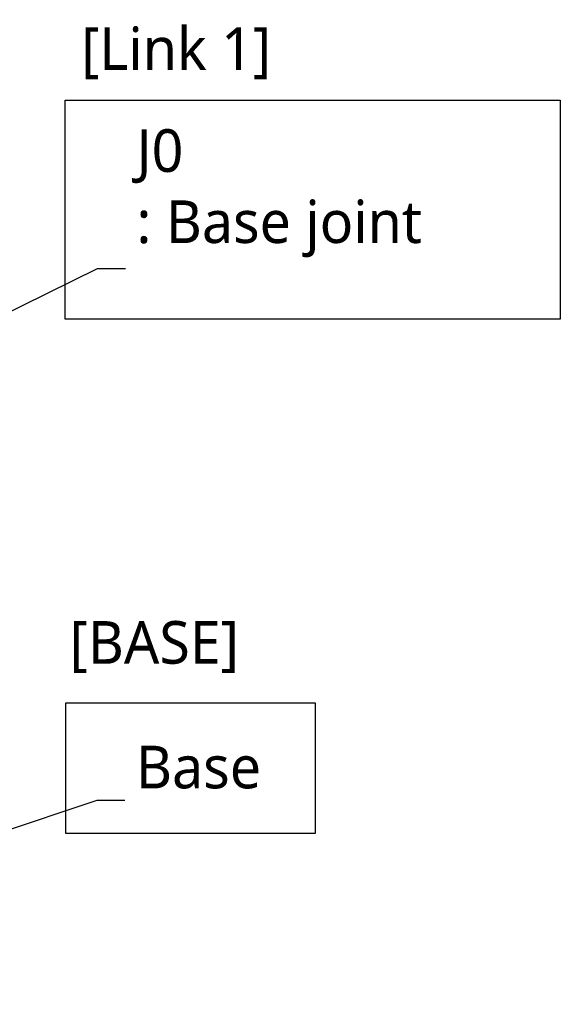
# Model space of a CAD drawing. Header units: millimetres. Extents: x 0 to 5219, y 0 to 2970.
# Tile 54 of 228: x 2286 to 2529, y 741 to 1184. Entities that reach past the tile are written whole.
import ezdxf

# ---------------------------------------------------------------- set-up
doc = ezdxf.new("R2010")
doc.units = ezdxf.units.MM
doc.header["$LTSCALE"] = 0.2
doc.layers.add('05_Section Line', color=3, linetype='Continuous')
doc.styles.add('Rainbow-5.0 Style', font='malgunsl.ttf')
doc.dimstyles.new('Rainbow-5.0 Style', dxfattribs={"dimtxt": 4, "dimasz": 2.5, "dimexe": 1, "dimexo": 1, "dimgap": 1, "dimtad": 1, "dimdsep": 46, "dimtxsty": 'Rainbow-5.0 Style', "dimcen": 0, "dimclrd": 251, "dimclre": 251, "dimclrt": 7, "dimazin": 3, "dimtp": 0.1, "dimtm": 0.1, "dimtfac": 0.61, "dimtmove": 0, "dimatfit": 3, "dimfxl": 1, "dimlwd": -1, "dimlwe": -1, "dimarcsym": 1})

msp = doc.modelspace()

# ---------------------------------------------------------------- linework, layer by layer
at = {"layer": '05_Section Line'}
for points in [[(2306.181, 1147.823), (2529.306, 1147.823), (2529.306, 1049.327), (2306.181, 1049.327)], [(2306.599, 876.525), (2418.917, 876.525), (2418.917, 817.71), (2306.599, 817.71)]]:
    msp.add_lwpolyline(points, close=True, dxfattribs=at)

# ---------------------------------------------------------------- texts
at = {"color": 7, "char_height": 19.2, "attachment_point": 7, "style": 'Rainbow-5.0 Style'}
for s, insert in [('[Link 1]', (2313.426, 1157.254)), ('J0\\P: Base joint', (2338.382, 1077.119)), ('[BASE]', (2308.226, 889.957)), ('Base', (2338.14, 837.836))]:
    msp.add_mtext(s, dxfattribs=dict(at, insert=insert))

# ---------------------------------------------------------------- leaders
for points in [[(2047.458, 937.896), (2320.882, 1072.119), (2333.382, 1072.119)], [(2047.458, 740.896), (2320.64, 832.836), (2333.14, 832.836)]]:
    msp.add_leader(points, dimstyle='Rainbow-5.0 Style', override={"dimscale": 5})

doc.saveas('drawing.dxf')
